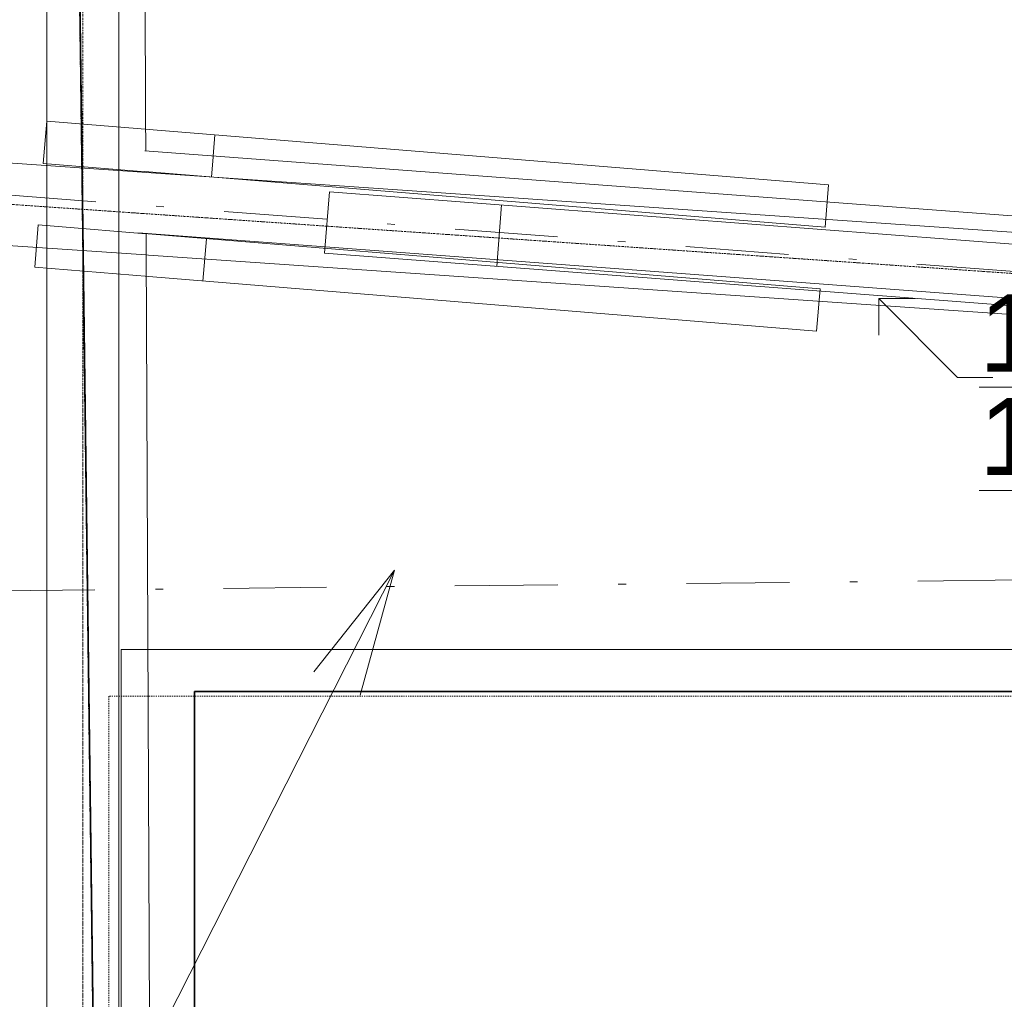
# Model space of a CAD drawing. Header units: millimetres. Extents: x -24674 to 2959, y -2716 to 20653.
# Tile 144 of 161: x -10776 to -8862, y 15371 to 17276. Entities that reach past the tile are written whole.
import ezdxf

# ---------------------------------------------------------------- set-up
doc = ezdxf.new("R2010")
doc.units = ezdxf.units.MM
doc.header["$MEASUREMENT"] = 0
for name, pattern in [('Telekomunikacni vodic', [9.25, 3, -0.75, 3, -0.75, 0.125, -0.75, 0.125, -0.75]), ('Wipeout_Contour', [1000, 0, -1000]), ('Čerchovaná', [450, 200, -117.5, 15, -117.5]), ('Čerchovaná S', [3.5, 1.5, -0.85, 0.3, -0.85]), ('Čárkovaná M', [4.5, 2.5, -2])]:
    doc.linetypes.add(name, pattern=pattern)
for name, color, linetype in [('9._POHLED ZÁPADNÍ_1_Anotace - SP', 7, 'Continuous'), ('9._POHLED ZÁPADNÍ_1_Konstrukce - krov', 7, 'Continuous'), ('9._POHLED ZÁPADNÍ_1_Konstrukce - nosné', 7, 'Continuous'), ('9._POHLED ZÁPADNÍ_1_Popis', 7, 'Continuous'), ('9._POHLED ZÁPADNÍ_1_TZB - elektroinstalace', 7, 'Continuous'), ('9._POHLED ZÁPADNÍ_1_TZB - kanalizace', 7, 'Continuous'), ('9._POHLED ZÁPADNÍ_1_TZB - VZT', 7, 'Continuous'), ('9._POHLED ZÁPADNÍ_1_Výplně - Povrchové', 7, 'Continuous')]:
    doc.layers.add(name, color=color, linetype=linetype)
doc.styles.add('GENEROVANÝ_STYL_1', font='txt')

msp = doc.modelspace()

# ---------------------------------------------------------------- linework, layer by layer
at = {"layer": '9._POHLED ZÁPADNÍ_1_TZB - elektroinstalace', "color": 92, "linetype": 'Continuous', "lineweight": 35, "true_color": 0x00d700}
for p, q in [((-5968.5, 15969.4), (-10436.4, 15969.4)), ((-10436.4, 15969.4), (-10436.4, 8567.9))]:
    msp.add_line(p, q, dxfattribs=at)

# ---------------------------------------------------------------- wipeouts: each hides what was drawn before it
at = {"color": 254, "linetype": 'Wipeout_Contour', "lineweight": 0, "ltscale": 70593.958106}
msp.add_wipeout([(-10986.7, 18366), (-10946.6, 9039), (-10496.6, 9040.9), (-10536.6, 18330.2)], dxfattribs=at).dxf.layer = '9._POHLED ZÁPADNÍ_1_Výplně - Povrchové'

# ---------------------------------------------------------------- next in the draw order: linework, layer by layer
at = {"layer": '9._POHLED ZÁPADNÍ_1_Konstrukce - krov', "color": 8, "linetype": 'Continuous', "lineweight": 13}
for p, q in [((-10723.4, 18630.6), (-10723.4, 8979.5)), ((-10583.4, 18630.6), (-10583.4, 8979.5)), ((-10730.1, 16996.3), (-10723.4, 17078.6)), ((-10746.6, 16794.3), (-10739.9, 16876.6))]:
    msp.add_line(p, q, dxfattribs=at)
at = {"layer": '9._POHLED ZÁPADNÍ_1_Konstrukce - krov', "color": 251, "linetype": 'Čerchovaná S', "lineweight": 13, "true_color": 0x6a6a6a}
msp.add_line((-10653.4, 18630.6), (-10653.4, 8979.5), dxfattribs=at)
at = {"layer": '9._POHLED ZÁPADNÍ_1_Konstrukce - nosné', "color": 251, "linetype": 'Continuous', "lineweight": 20, "true_color": 0x6a6a6a, "flags": 128}
msp.add_lwpolyline([(-10496.6, 9040.9), (-10536.6, 18330.2)], dxfattribs=at)
at = {"layer": '9._POHLED ZÁPADNÍ_1_TZB - kanalizace', "color": 21, "linetype": 'Continuous', "lineweight": 13, "true_color": 0xff9955}
for p in [(-7484.1, 16051.2), (-10578.8, 15200.8)]:
    msp.add_line(p, (-10578.8, 16051.2), dxfattribs=at)
at = {"layer": '9._POHLED ZÁPADNÍ_1_TZB - VZT', "color": 122, "linetype": 'Čárkovaná M', "lineweight": 13, "true_color": 0x00d59f}
for p, q in [((-6135.1, 15960.3), (-10602.9, 15960.3)), ((-10602.9, 15960.3), (-10602.9, 8558.8)), ((-6135.1, 15960.3), (-10602.9, 15960.3))]:
    msp.add_line(p, q, dxfattribs=at)

# ---------------------------------------------------------------- next in the draw order: wipeouts: each hides what was drawn before it
at = {"color": 254, "linetype": 'Wipeout_Contour', "lineweight": 0, "ltscale": 72264.424923}
msp.add_wipeout([(-10544.7, 16861.2), (-349.9, 16097.2), (-337.9, 16256.8), (-10532.7, 17020.8)], dxfattribs=at).dxf.layer = '9._POHLED ZÁPADNÍ_1_Výplně - Povrchové'

# ---------------------------------------------------------------- next in the draw order: linework, layer by layer
at = {"layer": '9._POHLED ZÁPADNÍ_1_Konstrukce - krov', "color": 8, "linetype": 'Continuous', "lineweight": 13}
for p, q in [((-10723.4, 17078.6), (-9203.5, 16954.5)), ((-10396.5, 17051.9), (-10403.2, 16969.5)), ((-10931.2, 17006.3), (-505.5, 16287.3)), ((-9210.2, 16872.1), (-10730.1, 16996.3)), ((-10183.2, 16821.5), (-10174, 16941.2)), ((-10174, 16941.2), (-7874.2, 16765.1)), ((-9203.5, 16954.5), (-9210.2, 16872.1)), ((-9203.5, 16954.5), (-9210.2, 16872.1)), ((-9839.2, 16915.5), (-9848.4, 16795.9)), ((-10739.9, 16876.6), (-9220, 16752.5)), ((-10942.2, 16846.7), (-516.5, 16127.7)), ((-10413, 16849.9), (-10419.7, 16767.6)), ((-7883.4, 16645.4), (-10183.2, 16821.5)), ((-9226.7, 16670.1), (-10746.6, 16794.3)), ((-9220, 16752.5), (-9226.7, 16670.1)), ((-9220, 16752.5), (-9226.7, 16670.1))]:
    msp.add_line(p, q, dxfattribs=at)
at = {"layer": '9._POHLED ZÁPADNÍ_1_Konstrukce - krov', "color": 8, "linetype": 'Čerchovaná', "lineweight": 13}
for p, q in [((-11275.8, 16971), (-7928.7, 16716.6)), ((-11279.7, 16160.5), (-7097.7, 16204.6))]:
    msp.add_line(p, q, dxfattribs=at)
at = {"layer": '9._POHLED ZÁPADNÍ_1_Konstrukce - krov', "color": 251, "linetype": 'Čerchovaná S', "lineweight": 13, "true_color": 0x6a6a6a}
msp.add_line((-10936.7, 16926.5), (-511, 16207.5), dxfattribs=at)
at = {"layer": '9._POHLED ZÁPADNÍ_1_Konstrukce - nosné', "color": 251, "linetype": 'Continuous', "lineweight": 20, "true_color": 0x6a6a6a, "flags": 128}
for points in [[(-337.9, 16256.8), (-10532.7, 17020.8)], [(-10544.7, 16861.2), (-349.9, 16097.2)]]:
    msp.add_lwpolyline(points, dxfattribs=at)
at = {"layer": '9._POHLED ZÁPADNÍ_1_Popis', "color": 8, "linetype": 'Continuous', "lineweight": 13}
for p, q in [((-8952.8, 16580.2), (-9106, 16733.3)), ((-9106, 16733.3), (-9035.2, 16733.3)), ((-9106, 16733.3), (-9106, 16662.6)), ((-8884.1, 16580.2), (-8952.8, 16580.2))]:
    msp.add_line(p, q, dxfattribs=at)
at = {"layer": '9._POHLED ZÁPADNÍ_1_TZB - elektroinstalace', "color": 92, "linetype": 'Continuous', "lineweight": 35, "true_color": 0x00d700, "flags": 128}
msp.add_lwpolyline([(-6574.3, 18086.5), (-10672.3, 18327.6), (-10547.3, 8702.6), (-14797.3, 9327.6)], dxfattribs=at)
at = {"layer": '9._POHLED ZÁPADNÍ_1_TZB - elektroinstalace', "color": 92, "linetype": 'Telekomunikacni vodic', "lineweight": 35, "true_color": 0x00d700, "flags": 128}
msp.add_lwpolyline([(-6797.3, 17952.6), (-6797.3, 18099.7), (-10672.3, 18327.6), (-10547.3, 8702.6), (-10922.3, 8757.7), (-10922.3, 8399.8)], dxfattribs=at)
at = {"layer": '9._POHLED ZÁPADNÍ_1_TZB - kanalizace', "color": 21, "linetype": 'Continuous', "lineweight": 13, "true_color": 0xff9955}
for p, q in [((-10562.4, 15189.3), (-10047.2, 16205.3)), ((-10047.2, 16205.3), (-10204.1, 16007.9)), ((-10047.2, 16205.3), (-10113.8, 15962.1))]:
    msp.add_line(p, q, dxfattribs=at)

# ---------------------------------------------------------------- next in the draw order: texts
at = {"layer": '9._POHLED ZÁPADNÍ_1_Anotace - SP', "color": 8, "linetype": 'Continuous', "lineweight": 13, "insert": (-8735.8, 16564.8), "char_height": 150, "attachment_point": 5, "line_spacing_factor": 0.804162, "style": 'GENEROVANÝ_STYL_1'}
msp.add_mtext('\\A1;{\\pqc;\\fArial|b0|i0|c238|p38;\\L\\L1\\fArial|b0|i0|c238|p38;\\L\\L6\\fArial|b0|i0|c238|p38;\\L\\L0\\P\\pqc;\\fArial|b0|i0|c238|p38;1\\fArial|b0|i0|c238|p38;6\\fArial|b0|i0|c238|p38;0}', dxfattribs=at)

doc.saveas('drawing.dxf')
